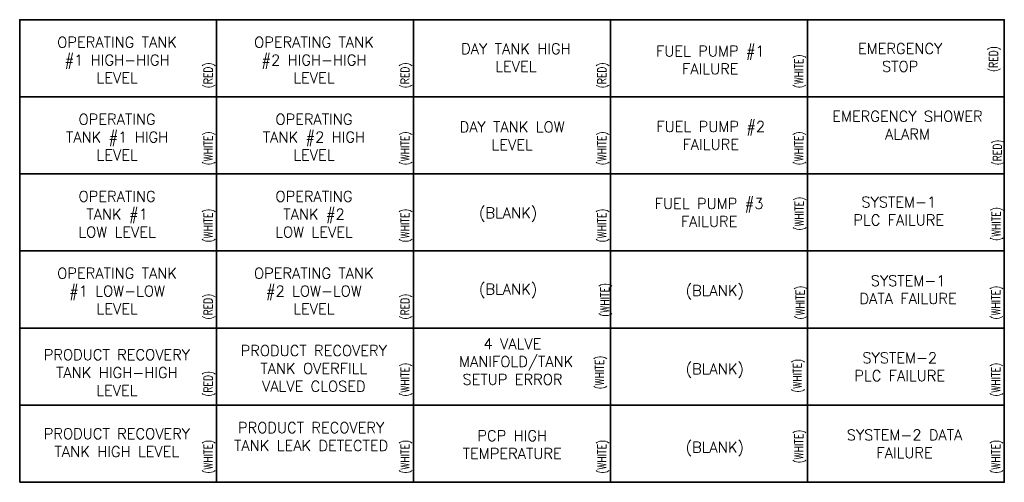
# Model space of a CAD drawing. Extents: x 0.3 to 39.1, y 20.8 to 41.
# Tile 2 of 2: x 23.3 to 39.1, y 29.4 to 36.9. Entities that reach past the tile are written whole.
import ezdxf
from ezdxf.enums import TextEntityAlignment as Align

# ---------------------------------------------------------------- set-up
doc = ezdxf.new("R2010")
doc.units = 0
doc.header["$MEASUREMENT"] = 0
doc.layers.add('E-Anno-Text', color=53, linetype='Continuous', lineweight=25)
doc.layers.add('E-Detl-Grph', color=33, linetype='Continuous', lineweight=35)
doc.styles.add('NOTES', font='romans.shx')

msp = doc.modelspace()

# ---------------------------------------------------------------- linework, layer by layer
at = {"layer": 'E-Detl-Grph'}
for p, q in [((23.263, 35.617), (26.425, 35.617)), ((26.425, 35.617), (29.588, 35.617)), ((29.588, 35.617), (32.75, 35.617)), ((32.75, 35.617), (35.913, 35.617)), ((35.913, 35.617), (39.075, 35.617)), ((23.263, 34.379), (26.425, 34.379)), ((26.425, 34.379), (29.588, 34.379)), ((29.588, 34.379), (32.75, 34.379)), ((32.75, 34.379), (35.913, 34.379)), ((35.913, 34.379), (39.075, 34.379)), ((23.263, 31.904), (26.425, 31.904)), ((26.425, 31.904), (29.588, 31.904)), ((29.588, 31.904), (32.75, 31.904)), ((32.75, 31.904), (35.913, 31.904)), ((35.913, 31.904), (39.075, 31.904)), ((23.263, 30.667), (26.425, 30.667)), ((26.425, 30.667), (29.588, 30.667)), ((29.588, 30.667), (32.75, 30.667)), ((32.75, 30.667), (35.913, 30.667)), ((35.913, 30.667), (39.075, 30.667))]:
    msp.add_line(p, q, dxfattribs=at)
for points in [[(23.263, 33.142), (26.425, 33.142), (26.425, 36.854), (23.263, 36.854)], [(26.425, 33.142), (29.588, 33.142), (29.588, 36.854), (26.425, 36.854)], [(29.588, 33.142), (32.75, 33.142), (32.75, 36.854), (29.588, 36.854)], [(32.75, 33.142), (35.913, 33.142), (35.913, 36.854), (32.75, 36.854)], [(35.913, 33.142), (39.075, 33.142), (39.075, 36.854), (35.913, 36.854)], [(23.263, 29.429), (26.425, 29.429), (26.425, 33.142), (23.263, 33.142)], [(26.425, 29.429), (29.588, 29.429), (29.588, 33.142), (26.425, 33.142)], [(29.588, 29.429), (32.75, 29.429), (32.75, 33.142), (29.588, 33.142)], [(32.75, 29.429), (35.913, 29.429), (35.913, 33.142), (32.75, 33.142)], [(35.913, 29.429), (39.075, 29.429), (39.075, 33.142), (35.913, 33.142)]]:
    msp.add_3dface(points, dxfattribs=at)

# ---------------------------------------------------------------- texts
at = {"layer": 'E-Anno-Text', "style": 'NOTES'}
for s, width, p in [('(RED)', 0.78818, (38.9, 36.016)), ('(WHITE)', 0.788967, (35.775, 35.754)), ('(RED)', 0.78818, (26.288, 35.754)), ('(RED)', 0.78818, (29.45, 35.754)), ('(RED)', 0.78818, (32.613, 35.754)), ('(WHITE)', 0.78818, (26.288, 34.517)), ('(WHITE)', 0.78818, (29.45, 34.517)), ('(WHITE)', 0.78818, (32.613, 34.517)), ('(WHITE)', 0.788967, (35.775, 34.517)), ('(RED)', 0.78818, (38.964, 34.517)), ('(WHITE)', 0.78818, (35.779, 33.469)), ('(WHITE)', 0.78818, (38.943, 33.303)), ('(WHITE)', 0.78818, (26.288, 33.279)), ('(WHITE)', 0.78818, (29.45, 33.279)), ('(WHITE)', 0.78818, (32.613, 33.279)), ('(WHITE)', 0.78818, (32.659, 32.086)), ('(WHITE)', 0.78818, (35.797, 32.042)), ('(WHITE)', 0.78818, (38.938, 32.042)), ('(RED)', 0.78818, (26.288, 32.042)), ('(RED)', 0.78818, (29.45, 32.042)), ('(WHITE)', 0.78818, (29.45, 30.804)), ('(WHITE)', 0.78818, (32.576, 30.92)), ('(WHITE)', 0.78818, (35.752, 30.867)), ('(WHITE)', 0.78818, (38.938, 30.804)), ('(RED)', 0.78818, (26.288, 30.804)), ('(WHITE)', 0.78818, (35.775, 29.732)), ('(WHITE)', 0.78818, (26.288, 29.567)), ('(WHITE)', 0.78818, (29.45, 29.567)), ('(WHITE)', 0.78818, (32.613, 29.567)), ('(WHITE)', 0.78818, (38.938, 29.567))]:
    msp.add_text(s, height=0.1375, rotation=90, dxfattribs=dict(at, width=width)).set_placement(p, align=Align.MIDDLE_LEFT)
at = {"layer": 'E-Anno-Text', "char_height": 0.17188, "attachment_point": 2, "style": 'NOTES'}
for s, insert, width in [('OPERATING TANK #1 HIGH-HIGH LEVEL', (24.827, 36.579), 2.33908), ('OPERATING TANK #2 HIGH-HIGH LEVEL', (27.989, 36.579), 2.33908), ('DAY TANK HIGH LEVEL', (31.232, 36.475), 2.21254), ('FUEL PUMP #1 FAILURE', (34.354, 36.437), 2.17668), ('EMERGENCY STOP', (37.402, 36.476), 1.31853), ('OPERATING TANK #1 HIGH LEVEL', (24.827, 35.342), 1.8725), ('OPERATING TANK #2 HIGH LEVEL', (27.989, 35.342), 1.8725), ('EMERGENCY SHOWER\\PALARM', (37.519, 35.39), 2.43739), ('DAY TANK LOW LEVEL', (31.171, 35.219), 2.21254), ('FUEL PUMP #2 FAILURE', (34.361, 35.225), 2.43739), ('OPERATING TANK #1 LOW LEVEL', (24.827, 34.104), 1.5638), ('OPERATING TANK #2 LOW LEVEL', (27.989, 34.104), 1.5638), ('SYSTEM-1 \\PPLC FAILURE', (37.38, 34.012), 1.68734), ('FUEL PUMP #3 FAILURE', (34.335, 33.988), 2.09192), ('OPERATING TANK #1 LOW-LOW\\PLEVEL', (24.827, 32.871), 2.33908), ('OPERATING TANK #2 LOW-LOW\\PLEVEL', (27.987, 32.871), 2.33908), ('SYSTEM-1 DATA FAILURE', (37.53, 32.751), 1.86847), ('PRODUCT RECOVERY TANK OVERFILL VALVE CLOSED', (27.986, 31.629), 2.69682), ('4 VALVE\\P MANIFOLD/TANK SETUP ERROR', (31.177, 31.739), 2.21254), ('PRODUCT RECOVERY TANK HIGH-HIGH LEVEL', (24.824, 31.562), 2.59486), ('SYSTEM-2 PLC FAILURE', (37.396, 31.513), 1.8136), ('PRODUCT RECOVERY TANK LEAK DETECTED', (27.943, 30.392), 2.70033), ('PRODUCT RECOVERY TANK HIGH LEVEL', (24.824, 30.294), 2.59486), ('PCP HIGH TEMPERATURE', (31.173, 30.263), 1.56897), ('SYSTEM-2 DATA FAILURE', (37.473, 30.276), 2.03422)]:
    msp.add_mtext(s, dxfattribs=dict(at, insert=insert, width=width))
at = {"layer": 'E-Anno-Text', "char_height": 0.1719, "width": 2.1114, "attachment_point": 2, "line_spacing_factor": 0.621165, "style": 'NOTES'}
for insert in [(31.107, 33.839), (31.107, 32.616), (34.426, 32.592), (34.426, 31.335), (34.426, 30.077)]:
    msp.add_mtext('(BLANK)', dxfattribs=dict(at, insert=insert))

doc.saveas('drawing.dxf')
